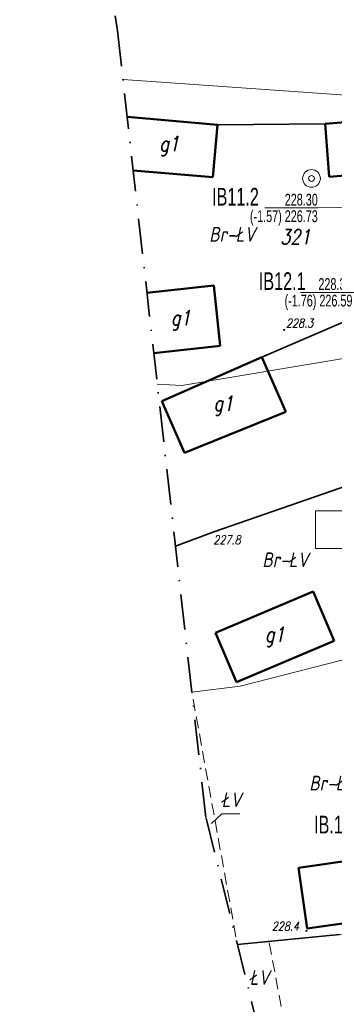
# Model space of a CAD drawing. Header units: millimetres. Extents: x 7436010 to 7436992, y 5663514 to 5666647.
# Tile 18 of 73: x 7436214 to 7436241, y 5663928 to 5664012. Entities that reach past the tile are written whole.
import ezdxf
from ezdxf.enums import TextEntityAlignment as Align

# ---------------------------------------------------------------- set-up
doc = ezdxf.new("R2010")
doc.units = ezdxf.units.MM
doc.header["$PDSIZE"] = 1
for name, pattern in [('2_EGBU_A', [0]), ('GAK', [3.5, 2, -0.75, 0, -0.75]), ('GDE', [0]), ('GUZ', [1.5, 1, -0.5])]:
    doc.linetypes.add(name, pattern=pattern)
for name, color, linetype, lineweight in [('1 OGRODZENIE', 7, 'BGT', 35), ('_DZIAŁKI DO POZWOLENIA', 110, 'Continuous', 9), ('DZIALKI_SYT-WYS_T_0', 7, 'Continuous', 18), ('Działki zarys', 7, 'Continuous', 18), ('EDZPD_L_1', 7, 'GDE', 18), ('EGBB_E_T_0', 7, 'Continuous', 18), ('EGBB_L_0', 7, '2_EGBU_A', 50), ('Linie_odn', 7, 'Continuous', 9), ('PunPOMIAR1', 7, 'Continuous', 18), ('RzedPOMIAR1', 7, 'Continuous', 18), ('UŻYTKI LINIE', 96, 'GUZ', 18), ('UŻYTKI OZNACZENIE', 96, 'Continuous', 18), ('WEKTOR OGRODZENIE', 7, 'BGT', 35), ('WEKTOR RZĘDNE TERENU', 7, 'Continuous', 18), ('WEKTOR STUDNIA GŁĘBINOWA', 5, 'Continuous', 18), ('ZAKRES MAPY', 1, 'GAK', 35)]:
    doc.layers.add(name, color=color, linetype=linetype, lineweight=lineweight)
doc.layers.add('_map', color=7, linetype='Continuous')
doc.layers.add('TEKST ks przyłącz korek', color=32, linetype='Continuous')
doc.styles.add('K1_ACAD', font='romans.shx', dxfattribs={"width": 0.8, "oblique": 12})
doc.styles.add('PLAN 1 pop.', font='ARIALN.TTF', dxfattribs={"width": 0.8})
doc.styles.add('PLAN 2 pop.', font='ARIALN.TTF', dxfattribs={"width": 0.8})
doc.linetypes.add('BGT', pattern='A,3.75,[133,ltypeshp.shx,S=0.1875,R=0,X=0,Y=0],3.75', length=7.5)

# ---------------------------------------------------------------- blocks, each defined once
blk = doc.blocks.new('WSP')
at = {"linetype": 'Continuous'}
blk.add_circle((0, 0), 0.045, dxfattribs=at)
blk = doc.blocks.new('STD')
at = {"linetype": 'Continuous'}
for radius in [0.75, 0.25]:
    blk.add_circle((0, 0), radius, dxfattribs=at)
blk = doc.blocks.new('STUDZ')
at = {"layer": '1 OGRODZENIE', "flags": 128}
for points in [[(7436231.094, 5664002.844), (7436240.225, 5664002.933)], [(7436247.042, 5663987.818), (7436245.43, 5663987.67), (7436234.866, 5663983.105)], [(7436254.651, 5663980.656), (7436255.28, 5663977.07), (7436242.2, 5663972.26), (7436230.8, 5663968.29), (7436227.529, 5663967.079)]]:
    blk.add_lwpolyline(points, dxfattribs=at)
at = {"layer": 'Działki zarys', "flags": 128}
for points in [[(7436254.813, 5664004.471), (7436223.081, 5664006.684)], [(7436257.715, 5663985.662), (7436228.067, 5663980.708), (7436225.984, 5663980.83)], [(7436233.01, 5663955.19), (7436228.924, 5663954.661)]]:
    blk.add_lwpolyline(points, dxfattribs=at)
at = {"layer": 'EDZPD_L_1'}
for p, q in [((7436261.76, 5663962.545), (7436233.01, 5663955.19)), ((7436268.413, 5663936.84), (7436238.353, 5663933.775))]:
    blk.add_line(p, q, dxfattribs=at)
at = {"layer": 'EGBB_L_0'}
for p, q in [((7436223.437, 5664003.513), (7436231.094, 5664002.844)), ((7436230.688, 5663998.403), (7436231.094, 5664002.844)), ((7436240.225, 5664002.933), (7436241.925, 5664003.065)), ((7436240.225, 5664002.933), (7436240.56, 5663998.443)), ((7436223.947, 5663998.971), (7436230.688, 5663998.403)), ((7436240.56, 5663998.443), (7436242.26, 5663998.575)), ((7436225.115, 5663988.574), (7436230.788, 5663989.212)), ((7436230.788, 5663989.212), (7436231.324, 5663984.071)), ((7436225.691, 5663983.446), (7436231.324, 5663984.071)), ((7436226.368, 5663979.396), (7436234.866, 5663983.105)), ((7436234.866, 5663983.105), (7436236.891, 5663978.467)), ((7436226.368, 5663979.396), (7436228.293, 5663974.987)), ((7436228.293, 5663974.987), (7436236.891, 5663978.467)), ((7436230.94, 5663959.709), (7436239.218, 5663963.218)), ((7436239.218, 5663963.218), (7436240.992, 5663959.029)), ((7436230.94, 5663959.709), (7436232.715, 5663955.52)), ((7436232.715, 5663955.52), (7436240.992, 5663959.029)), ((7436237.983, 5663939.755), (7436250.502, 5663941.548)), ((7436237.983, 5663939.755), (7436238.718, 5663934.605)), ((7436238.718, 5663934.605), (7436251.238, 5663936.399))]:
    blk.add_line(p, q, dxfattribs=at)
at = {"layer": 'PunPOMIAR1'}
blk.add_point((7436230.8, 5663968.29), dxfattribs=at)
at = {"layer": 'UŻYTKI LINIE', "flags": 128}
blk.add_lwpolyline([(7436246.477, 5663888.196), (7436242.255, 5663912.345), (7436239.482, 5663912.05), (7436235.463, 5663933.516), (7436232.784, 5663933.256), (7436228.924, 5663954.661)], dxfattribs=at)
at = {"layer": 'UŻYTKI OZNACZENIE', "flags": 128}
blk.add_lwpolyline([(7436233.002, 5663944.346), (7436231.472, 5663944.346), (7436230.579, 5663943.532)], dxfattribs=at)
at = {"layer": 'WEKTOR OGRODZENIE', "flags": 128}
blk.add_lwpolyline([(7436241.459, 5663934.098), (7436232.784, 5663933.256)], dxfattribs=at)
at = {"layer": 'ZAKRES MAPY', "ltscale": 1.5}
blk.add_lwpolyline([(7436214.315, 5664064.98), (7436222.617, 5664010.816), (7436230.123, 5663943.985), (7436248.646, 5663869.319), (7436257.812, 5663817.454), (7436225.282, 5663809.488), (7436239.132, 5663761.426), (7436291.452, 5663747.945), (7436357.743, 5663551.419), (7436423.009, 5663550.191), (7436426.818, 5663608.651), (7436394.875, 5663706.241), (7436353.301, 5663786.617), (7436324.674, 5663863.48), (7436302.117, 5663964.099), (7436300.945, 5664023.124)], dxfattribs=at)
at = {"layer": 'WEKTOR RZĘDNE TERENU', "rotation": 0.06340145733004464}
for p in [(7436236.753, 5663985.428), (7436238.636, 5663934.405)]:
    blk.add_blockref('WSP', p, dxfattribs=at)
at = {"layer": 'WEKTOR STUDNIA GŁĘBINOWA'}
blk.add_blockref('STD', (7436239.073, 5663998.293), dxfattribs=at)
at = {"layer": 'DZIALKI_SYT-WYS_T_0', "style": 'K1_ACAD', "oblique": 12, "width": 0.8}
blk.add_text('321', height=1.25, dxfattribs=at).set_placement((7436237.71, 5663993.332), align=Align.MIDDLE)
at = {"layer": 'EGBB_E_T_0', "style": 'K1_ACAD', "oblique": 12, "width": 0.8}
for p in [(7436227.009, 5664001.037), (7436227.99, 5663986.256), (7436231.605, 5663978.989), (7436235.966, 5663959.369)]:
    blk.add_text('g1', height=1.25, dxfattribs=at).set_placement(p, align=Align.MIDDLE)
at = {"layer": 'RzedPOMIAR1', "style": 'K1_ACAD', "oblique": 12, "width": 0.8}
blk.add_text('227.8', height=0.75, dxfattribs=at).set_placement((7436230.748, 5663967.23))
at = {"layer": 'UŻYTKI OZNACZENIE', "style": 'K1_ACAD', "oblique": 12, "width": 0.8}
for s, p in [('Br-ŁV', (7436230.394, 5663994.175)), ('Br-ŁV', (7436234.898, 5663966.54)), ('Br-ŁV', (7436238.883, 5663947.576)), ('ŁV', (7436231.424, 5663946.16)), ('ŁV', (7436233.808, 5663931.072))]:
    blk.add_text(s, height=1.25, dxfattribs=at).set_placement(p, align=Align.TOP_LEFT)
at = {"layer": 'WEKTOR RZĘDNE TERENU', "style": 'K1_ACAD', "oblique": 12, "width": 0.8}
for s, p in [('228.3', (7436236.909, 5663985.633)), ('228.4', (7436235.702, 5663934.422))]:
    blk.add_text(s, height=0.75, rotation=0.0634, dxfattribs=at).set_placement(p)

msp = doc.modelspace()

# ---------------------------------------------------------------- linework, layer by layer
at = {"layer": '_DZIAŁKI DO POZWOLENIA'}
msp.add_lwpolyline([(7436239.404, 5663970.075), (7436245.296, 5663970.075), (7436245.296, 5663966.874), (7436239.404, 5663966.874)], close=True, dxfattribs=at)
at = {"layer": 'Linie_odn'}
for points in [[(7436257.094, 5663996.096), (7436239.607, 5663995.792), (7436235.107, 5663995.792)], [(7436257.749, 5663983.466), (7436242.643, 5663988.623), (7436238.143, 5663988.623)]]:
    msp.add_lwpolyline(points, dxfattribs=at)

# ---------------------------------------------------------------- block references
at = {"layer": '_map'}
msp.add_blockref('STUDZ', (0, 0), dxfattribs=at)

# ---------------------------------------------------------------- texts
at = {"layer": 'TEKST ks przyłącz korek', "width": 0.8}
for s, height, style, p in [('IB11.2', 1.5, 'PLAN 1 pop.', (7436234.607, 5663995.992)), ('228.30', 1, 'PLAN 2 pop.', (7436239.607, 5663995.992)), ('(-1.57) 226.73', 1, 'PLAN 2 pop.', (7436239.607, 5663994.592))]:
    msp.add_text(s, height=height, dxfattribs=dict(at, style=style)).set_placement(p, align=Align.RIGHT)
for s, height, style, p in [('IB12.1', 1.5, 'PLAN 1 pop.', (7436234.602, 5663988.823)), ('228.35', 1, 'PLAN 2 pop.', (7436239.661, 5663988.823)), ('(-1.76) 226.59 ', 1, 'PLAN 2 pop.', (7436236.789, 5663987.423)), ('IB.16.2', 1.5, 'PLAN 1 pop.', (7436239.289, 5663942.678))]:
    msp.add_text(s, height=height, dxfattribs=dict(at, style=style)).set_placement(p)

doc.saveas('drawing.dxf')
